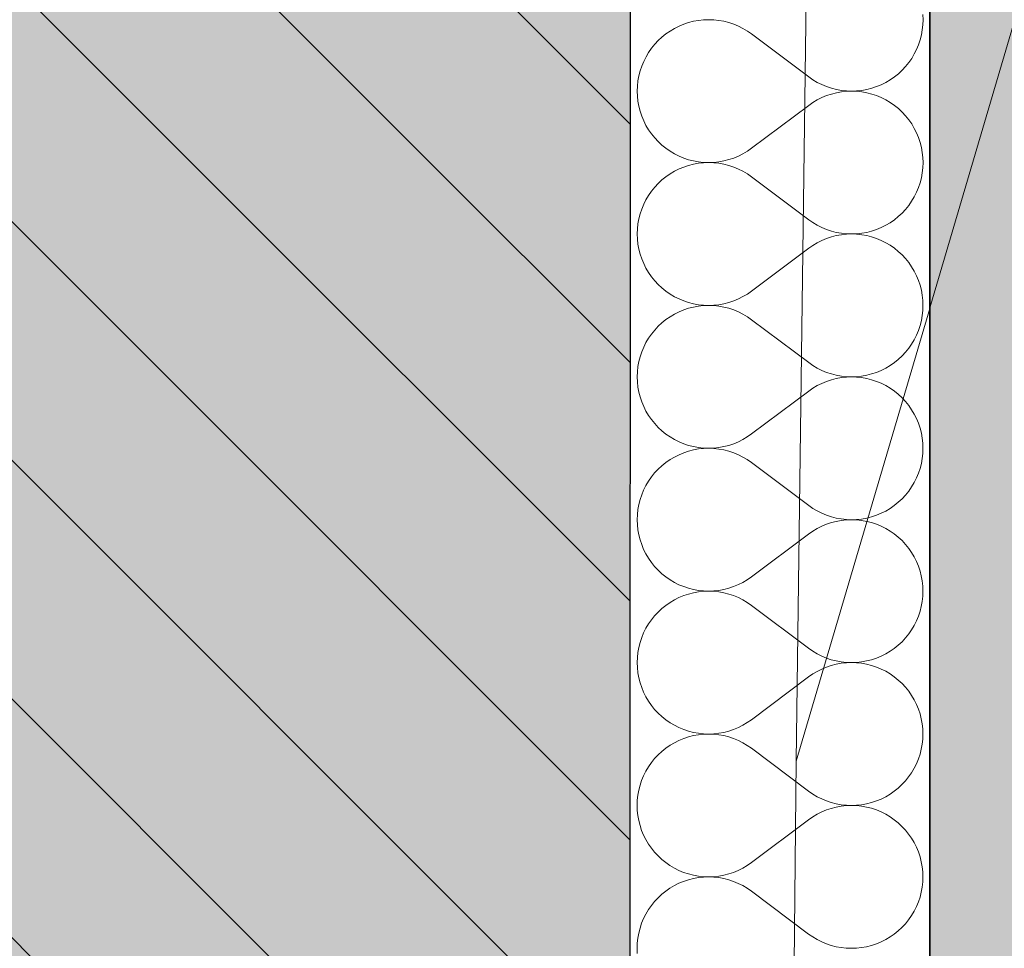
# Model space of a CAD drawing. Header units: millimetres. Extents: x -40276 to 214973, y -147941 to 35228.
# Tile 174 of 256: x -648 to -123, y 1219 to 1714. Entities that reach past the tile are written whole.
import ezdxf

# ---------------------------------------------------------------- set-up
doc = ezdxf.new("R2010")
doc.units = ezdxf.units.MM
doc.header["$MEASUREMENT"] = 0
doc.linetypes.add('Wipeout_Contour', pattern=[1000, 0, -1000])
for name, color, linetype in [('1._POHLED ZÁPADNÍ_2_0_plochy', 7, 'Continuous'), ('1._POHLED ZÁPADNÍ_2_2D prvky - obecné', 7, 'Continuous'), ('1._POHLED ZÁPADNÍ_2_akustické prvky', 7, 'Continuous'), ('1._POHLED ZÁPADNÍ_2_BT_ortho', 7, 'Continuous'), ('1._POHLED ZÁPADNÍ_2_Nové_Výplně – Řezové', 7, 'Continuous'), ('1._POHLED ZÁPADNÍ_2_Situace - terén', 7, 'Continuous'), ('1._POHLED ZÁPADNÍ_2_Výplně – Řezové', 7, 'Continuous')]:
    doc.layers.add(name, color=color, linetype=linetype)

# ---------------------------------------------------------------- blocks, each defined once
blk = doc.blocks.new('*X12', base_point=(-42174.69, -26223.67))
at = {"layer": '1._POHLED ZÁPADNÍ_2_Nové_Výplně – Řezové', "color": 21, "linetype": 'Continuous', "lineweight": 20, "true_color": 0xffaaaa}
for p, q in [((-166.26, 1714.31), (-166.36, 1717.03)), ((-293.85, 1711.93), (-296.36, 1710.89)), ((-291.26, 1712.79), (-293.85, 1711.93)), ((-288.63, 1713.46), (-291.26, 1712.79)), ((-285.95, 1713.94), (-288.63, 1713.46)), ((-283.24, 1714.23), (-285.95, 1713.94)), ((-280.53, 1714.32), (-283.24, 1714.23)), ((-277.81, 1714.23), (-280.53, 1714.32)), ((-275.1, 1713.93), (-277.81, 1714.23)), ((-272.43, 1713.45), (-275.1, 1713.93)), ((-269.79, 1712.77), (-272.43, 1713.45)), ((-267.21, 1711.91), (-269.79, 1712.77)), ((-264.7, 1710.87), (-267.21, 1711.91)), ((-166.65, 1708.89), (-166.36, 1711.59)), ((-166.36, 1711.59), (-166.26, 1714.31)), ((-303.37, 1706.74), (-305.49, 1705.03)), ((-301.13, 1708.29), (-303.37, 1706.74)), ((-298.79, 1709.68), (-301.13, 1708.29)), ((-296.36, 1710.89), (-298.79, 1709.68)), ((-262.27, 1709.65), (-264.7, 1710.87)), ((-259.93, 1708.26), (-262.27, 1709.65)), ((-257.69, 1706.7), (-259.93, 1708.26)), ((-227.22, 1683.84), (-257.69, 1706.7)), ((-167.14, 1706.21), (-166.65, 1708.89)), ((-309.34, 1701.19), (-311.04, 1699.07)), ((-307.48, 1703.18), (-309.34, 1701.19)), ((-305.49, 1705.03), (-307.48, 1703.18)), ((-168.67, 1700.99), (-167.81, 1703.57)), ((-167.81, 1703.57), (-167.14, 1706.21)), ((-312.6, 1696.84), (-313.98, 1694.5)), ((-311.04, 1699.07), (-312.6, 1696.84)), ((-172.32, 1693.71), (-170.93, 1696.05)), ((-170.93, 1696.05), (-169.71, 1698.48)), ((-169.71, 1698.48), (-168.67, 1700.99)), ((-315.2, 1692.07), (-316.25, 1689.55)), ((-313.98, 1694.5), (-315.2, 1692.07)), ((-175.58, 1689.35), (-173.87, 1691.47)), ((-173.87, 1691.47), (-172.32, 1693.71)), ((-317.1, 1686.97), (-317.78, 1684.34)), ((-316.25, 1689.55), (-317.1, 1686.97)), ((-181.55, 1683.81), (-179.43, 1685.51)), ((-179.43, 1685.51), (-177.43, 1687.36)), ((-177.43, 1687.36), (-175.58, 1689.35)), ((-318.26, 1681.66), (-318.55, 1678.95)), ((-317.78, 1684.34), (-318.26, 1681.66)), ((-227.22, 1683.84), (-224.99, 1682.29)), ((-224.99, 1682.29), (-222.65, 1680.9)), ((-222.65, 1680.9), (-220.22, 1679.68)), ((-188.56, 1679.65), (-186.12, 1680.87)), ((-186.12, 1680.87), (-183.78, 1682.26)), ((-183.78, 1682.26), (-181.55, 1683.81)), ((-318.55, 1678.95), (-318.65, 1676.23)), ((-318.65, 1676.23), (-318.55, 1673.52)), ((-220.22, 1679.68), (-217.71, 1678.63)), ((-217.71, 1678.63), (-215.13, 1677.77)), ((-215.13, 1677.77), (-212.49, 1677.1)), ((-212.49, 1675.34), (-215.13, 1674.67)), ((-212.49, 1677.1), (-209.81, 1676.61)), ((-209.81, 1675.83), (-212.49, 1675.34)), ((-209.81, 1676.61), (-207.11, 1676.32)), ((-207.11, 1676.12), (-209.81, 1675.83)), ((-207.11, 1676.32), (-204.39, 1676.22)), ((-204.39, 1676.22), (-207.11, 1676.12)), ((-204.39, 1676.22), (-201.67, 1676.31)), ((-201.67, 1676.12), (-204.39, 1676.22)), ((-201.67, 1676.31), (-198.97, 1676.6)), ((-198.97, 1675.83), (-201.67, 1676.12)), ((-198.97, 1676.6), (-196.29, 1677.08)), ((-196.29, 1675.35), (-198.97, 1675.83)), ((-196.29, 1677.08), (-193.65, 1677.76)), ((-193.65, 1674.68), (-196.29, 1675.35)), ((-193.65, 1677.76), (-191.07, 1678.61)), ((-191.07, 1678.61), (-188.56, 1679.65)), ((-318.55, 1673.52), (-318.26, 1670.81)), ((-318.26, 1670.81), (-317.78, 1668.13)), ((-224.99, 1670.16), (-227.22, 1668.6)), ((-222.65, 1671.55), (-224.99, 1670.16)), ((-220.22, 1672.77), (-222.65, 1671.55)), ((-217.71, 1673.81), (-220.22, 1672.77)), ((-215.13, 1674.67), (-217.71, 1673.81)), ((-191.07, 1673.82), (-193.65, 1674.68)), ((-188.56, 1672.78), (-191.07, 1673.82)), ((-186.12, 1671.56), (-188.56, 1672.78)), ((-183.78, 1670.18), (-186.12, 1671.56)), ((-181.55, 1668.63), (-183.78, 1670.18)), ((-317.78, 1668.13), (-317.11, 1665.5)), ((-317.11, 1665.5), (-316.25, 1662.92)), ((-227.22, 1668.6), (-257.7, 1645.75)), ((-179.43, 1666.92), (-181.55, 1668.63)), ((-177.44, 1665.07), (-179.43, 1666.92)), ((-175.58, 1663.08), (-177.44, 1665.07)), ((-316.25, 1662.92), (-315.21, 1660.4)), ((-315.21, 1660.4), (-313.99, 1657.97)), ((-173.88, 1660.96), (-175.58, 1663.08)), ((-172.32, 1658.72), (-173.88, 1660.96)), ((-313.99, 1657.97), (-312.6, 1655.63)), ((-312.6, 1655.63), (-311.05, 1653.4)), ((-170.94, 1656.38), (-172.32, 1658.72)), ((-169.72, 1653.95), (-170.94, 1656.38)), ((-168.68, 1651.44), (-169.72, 1653.95)), ((-311.05, 1653.4), (-309.34, 1651.28)), ((-309.34, 1651.28), (-307.49, 1649.29)), ((-307.49, 1649.29), (-305.5, 1647.43)), ((-167.82, 1648.86), (-168.68, 1651.44)), ((-167.15, 1646.22), (-167.82, 1648.86)), ((-305.5, 1647.43), (-303.38, 1645.73)), ((-303.38, 1645.73), (-301.14, 1644.18)), ((-301.14, 1644.18), (-298.8, 1642.79)), ((-262.27, 1642.81), (-259.94, 1644.2)), ((-259.94, 1644.2), (-257.7, 1645.75)), ((-166.66, 1643.54), (-167.15, 1646.22)), ((-166.37, 1640.84), (-166.66, 1643.54)), ((-298.8, 1642.79), (-296.37, 1641.57)), ((-296.37, 1641.57), (-293.86, 1640.53)), ((-293.86, 1640.53), (-291.27, 1639.67)), ((-291.27, 1639.67), (-288.64, 1639)), ((-288.64, 1639), (-285.96, 1638.52)), ((-285.96, 1638.52), (-283.26, 1638.23)), ((-283.26, 1638.23), (-280.54, 1638.13)), ((-280.54, 1638.13), (-283.26, 1638.04)), ((-280.54, 1638.13), (-277.82, 1638.23)), ((-277.82, 1638.04), (-280.54, 1638.13)), ((-277.82, 1638.23), (-275.11, 1638.53)), ((-275.11, 1638.53), (-272.44, 1639.01)), ((-272.44, 1639.01), (-269.8, 1639.68)), ((-269.8, 1639.68), (-267.22, 1640.54)), ((-267.22, 1640.54), (-264.71, 1641.59)), ((-264.71, 1641.59), (-262.27, 1642.81)), ((-166.28, 1638.12), (-166.37, 1640.84)), ((-166.37, 1635.4), (-166.28, 1638.12)), ((-298.8, 1633.49), (-301.14, 1632.1)), ((-296.37, 1634.7), (-298.8, 1633.49)), ((-293.86, 1635.74), (-296.37, 1634.7)), ((-291.27, 1636.6), (-293.86, 1635.74)), ((-288.64, 1637.27), (-291.27, 1636.6)), ((-285.96, 1637.75), (-288.64, 1637.27)), ((-283.26, 1638.04), (-285.96, 1637.75)), ((-275.11, 1637.74), (-277.82, 1638.04)), ((-272.44, 1637.26), (-275.11, 1637.74)), ((-269.8, 1636.58), (-272.44, 1637.26)), ((-267.22, 1635.72), (-269.8, 1636.58)), ((-264.71, 1634.68), (-267.22, 1635.72)), ((-262.28, 1633.46), (-264.71, 1634.68)), ((-259.94, 1632.07), (-262.28, 1633.46)), ((-166.66, 1632.69), (-166.37, 1635.4)), ((-305.5, 1628.84), (-307.49, 1626.99)), ((-303.38, 1630.55), (-305.5, 1628.84)), ((-301.14, 1632.1), (-303.38, 1630.55)), ((-257.7, 1630.51), (-259.94, 1632.07)), ((-227.23, 1607.65), (-257.7, 1630.51)), ((-167.82, 1627.38), (-167.15, 1630.02)), ((-167.15, 1630.02), (-166.66, 1632.69)), ((-311.05, 1622.88), (-312.61, 1620.65)), ((-309.35, 1625), (-311.05, 1622.88)), ((-307.49, 1626.99), (-309.35, 1625)), ((-169.72, 1622.29), (-168.68, 1624.8)), ((-168.68, 1624.8), (-167.82, 1627.38)), ((-314, 1618.31), (-315.21, 1615.88)), ((-312.61, 1620.65), (-314, 1618.31)), ((-173.88, 1615.28), (-172.33, 1617.52)), ((-172.33, 1617.52), (-170.94, 1619.86)), ((-170.94, 1619.86), (-169.72, 1622.29)), ((-316.26, 1613.36), (-317.12, 1610.78)), ((-315.21, 1615.88), (-316.26, 1613.36)), ((-177.45, 1611.17), (-175.59, 1613.16)), ((-175.59, 1613.16), (-173.88, 1615.28)), ((-317.79, 1608.15), (-318.27, 1605.47)), ((-317.12, 1610.78), (-317.79, 1608.15)), ((-227.23, 1607.65), (-225, 1606.1)), ((-183.79, 1606.06), (-181.56, 1607.62)), ((-181.56, 1607.62), (-179.44, 1609.32)), ((-179.44, 1609.32), (-177.45, 1611.17)), ((-318.56, 1602.76), (-318.66, 1600.04)), ((-318.27, 1605.47), (-318.56, 1602.76)), ((-225, 1606.1), (-222.66, 1604.71)), ((-222.66, 1604.71), (-220.23, 1603.49)), ((-220.23, 1603.49), (-217.72, 1602.44)), ((-217.72, 1602.44), (-215.14, 1601.58)), ((-215.14, 1601.58), (-212.5, 1600.91)), ((-196.3, 1600.89), (-193.66, 1601.56)), ((-193.66, 1601.56), (-191.08, 1602.42)), ((-191.08, 1602.42), (-188.57, 1603.46)), ((-188.57, 1603.46), (-186.13, 1604.68)), ((-186.13, 1604.68), (-183.79, 1606.06)), ((-318.66, 1600.04), (-318.56, 1597.33)), ((-318.56, 1597.33), (-318.27, 1594.62)), ((-220.23, 1596.58), (-222.66, 1595.36)), ((-217.72, 1597.62), (-220.23, 1596.58)), ((-215.14, 1598.48), (-217.72, 1597.62)), ((-212.5, 1599.15), (-215.14, 1598.48)), ((-212.5, 1600.91), (-209.82, 1600.42)), ((-209.82, 1599.64), (-212.5, 1599.15)), ((-209.82, 1600.42), (-207.12, 1600.13)), ((-207.12, 1599.93), (-209.82, 1599.64)), ((-207.12, 1600.13), (-204.4, 1600.03)), ((-204.4, 1600.03), (-207.12, 1599.93)), ((-204.4, 1600.03), (-201.68, 1600.12)), ((-201.68, 1599.93), (-204.4, 1600.03)), ((-201.68, 1600.12), (-198.98, 1600.41)), ((-198.98, 1599.64), (-201.68, 1599.93)), ((-198.98, 1600.41), (-196.3, 1600.89)), ((-196.3, 1599.16), (-198.98, 1599.64)), ((-193.66, 1598.49), (-196.3, 1599.16)), ((-191.08, 1597.63), (-193.66, 1598.49)), ((-188.57, 1596.59), (-191.08, 1597.63)), ((-186.13, 1595.37), (-188.57, 1596.59)), ((-318.27, 1594.62), (-317.79, 1591.94)), ((-317.79, 1591.94), (-317.12, 1589.31)), ((-227.23, 1592.41), (-257.71, 1569.56)), ((-225, 1593.97), (-227.23, 1592.41)), ((-222.66, 1595.36), (-225, 1593.97)), ((-183.79, 1593.99), (-186.13, 1595.37)), ((-181.56, 1592.44), (-183.79, 1593.99)), ((-179.44, 1590.73), (-181.56, 1592.44)), ((-317.12, 1589.31), (-316.26, 1586.73)), ((-316.26, 1586.73), (-315.22, 1584.21)), ((-177.45, 1588.88), (-179.44, 1590.73)), ((-175.59, 1586.88), (-177.45, 1588.88)), ((-173.89, 1584.77), (-175.59, 1586.88)), ((-315.22, 1584.21), (-314, 1581.78)), ((-314, 1581.78), (-312.61, 1579.44)), ((-172.34, 1582.53), (-173.89, 1584.77)), ((-170.95, 1580.19), (-172.34, 1582.53)), ((-312.61, 1579.44), (-311.06, 1577.21)), ((-311.06, 1577.21), (-309.35, 1575.09)), ((-309.35, 1575.09), (-307.5, 1573.1)), ((-169.73, 1577.76), (-170.95, 1580.19)), ((-168.69, 1575.25), (-169.73, 1577.76)), ((-167.83, 1572.67), (-168.69, 1575.25)), ((-307.5, 1573.1), (-305.51, 1571.24)), ((-305.51, 1571.24), (-303.39, 1569.54)), ((-167.16, 1570.03), (-167.83, 1572.67)), ((-166.67, 1567.35), (-167.16, 1570.03)), ((-303.39, 1569.54), (-301.15, 1567.99)), ((-301.15, 1567.99), (-298.81, 1566.6)), ((-298.81, 1566.6), (-296.38, 1565.38)), ((-296.38, 1565.38), (-293.87, 1564.34)), ((-267.23, 1564.35), (-264.72, 1565.4)), ((-264.72, 1565.4), (-262.29, 1566.62)), ((-262.29, 1566.62), (-259.95, 1568.01)), ((-259.95, 1568.01), (-257.71, 1569.56)), ((-166.38, 1564.65), (-166.67, 1567.35)), ((-166.29, 1561.93), (-166.38, 1564.65)), ((-293.87, 1559.55), (-296.38, 1558.51)), ((-293.87, 1564.34), (-291.28, 1563.48)), ((-291.29, 1560.41), (-293.87, 1559.55)), ((-288.65, 1561.08), (-291.29, 1560.41)), ((-291.28, 1563.48), (-288.65, 1562.81)), ((-288.65, 1562.81), (-285.97, 1562.33)), ((-285.97, 1561.56), (-288.65, 1561.08)), ((-285.97, 1562.33), (-283.27, 1562.04)), ((-283.27, 1561.85), (-285.97, 1561.56)), ((-283.27, 1562.04), (-280.55, 1561.94)), ((-280.55, 1561.94), (-283.27, 1561.85)), ((-280.55, 1561.94), (-277.83, 1562.04)), ((-277.83, 1561.84), (-280.55, 1561.94)), ((-277.83, 1562.04), (-275.12, 1562.33)), ((-275.12, 1561.55), (-277.83, 1561.84)), ((-275.12, 1562.33), (-272.45, 1562.82)), ((-272.45, 1561.07), (-275.12, 1561.55)), ((-272.45, 1562.82), (-269.81, 1563.49)), ((-269.81, 1560.39), (-272.45, 1561.07)), ((-269.81, 1563.49), (-267.23, 1564.35)), ((-267.23, 1559.53), (-269.81, 1560.39)), ((-264.72, 1558.49), (-267.23, 1559.53)), ((-166.38, 1559.21), (-166.29, 1561.93)), ((-303.39, 1554.36), (-305.51, 1552.65)), ((-301.16, 1555.91), (-303.39, 1554.36)), ((-298.81, 1557.29), (-301.16, 1555.91)), ((-296.38, 1558.51), (-298.81, 1557.29)), ((-262.29, 1557.27), (-264.72, 1558.49)), ((-259.95, 1555.88), (-262.29, 1557.27)), ((-257.72, 1554.32), (-259.95, 1555.88)), ((-227.24, 1531.46), (-257.72, 1554.32)), ((-167.16, 1553.83), (-166.67, 1556.5)), ((-166.67, 1556.5), (-166.38, 1559.21)), ((-309.36, 1548.81), (-311.06, 1546.69)), ((-307.5, 1550.8), (-309.36, 1548.81)), ((-305.51, 1552.65), (-307.5, 1550.8)), ((-168.69, 1548.61), (-167.83, 1551.19)), ((-167.83, 1551.19), (-167.16, 1553.83)), ((-312.62, 1544.46), (-314.01, 1542.12)), ((-311.06, 1546.69), (-312.62, 1544.46)), ((-172.34, 1541.33), (-170.95, 1543.66)), ((-170.95, 1543.66), (-169.73, 1546.1)), ((-169.73, 1546.1), (-168.69, 1548.61)), ((-315.22, 1539.68), (-316.27, 1537.17)), ((-314.01, 1542.12), (-315.22, 1539.68)), ((-175.6, 1536.97), (-173.89, 1539.09)), ((-173.89, 1539.09), (-172.34, 1541.33)), ((-317.13, 1534.59), (-317.8, 1531.95)), ((-316.27, 1537.17), (-317.13, 1534.59)), ((-181.57, 1531.42), (-179.45, 1533.13)), ((-179.45, 1533.13), (-177.46, 1534.98)), ((-177.46, 1534.98), (-175.6, 1536.97)), ((-318.28, 1529.28), (-318.57, 1526.57)), ((-317.8, 1531.95), (-318.28, 1529.28)), ((-227.24, 1531.46), (-225.01, 1529.91)), ((-225.01, 1529.91), (-222.67, 1528.52)), ((-222.67, 1528.52), (-220.24, 1527.3)), ((-188.58, 1527.27), (-186.14, 1528.49)), ((-186.14, 1528.49), (-183.8, 1529.87)), ((-183.8, 1529.87), (-181.57, 1531.42)), ((-318.57, 1526.57), (-318.67, 1523.85)), ((-318.67, 1523.85), (-318.58, 1521.14)), ((-220.24, 1527.3), (-217.73, 1526.25)), ((-217.73, 1526.25), (-215.15, 1525.39)), ((-215.15, 1525.39), (-212.51, 1524.72)), ((-212.51, 1522.96), (-215.15, 1522.29)), ((-212.51, 1524.72), (-209.83, 1524.23)), ((-209.83, 1523.45), (-212.51, 1522.96)), ((-209.83, 1524.23), (-207.13, 1523.94)), ((-207.13, 1523.74), (-209.83, 1523.45)), ((-207.13, 1523.94), (-204.41, 1523.84)), ((-204.41, 1523.84), (-207.13, 1523.74)), ((-204.41, 1523.84), (-201.69, 1523.93)), ((-201.69, 1523.74), (-204.41, 1523.84)), ((-201.69, 1523.93), (-198.99, 1524.22)), ((-198.99, 1523.45), (-201.69, 1523.74)), ((-198.99, 1524.22), (-196.31, 1524.7)), ((-196.31, 1522.97), (-198.99, 1523.45)), ((-196.31, 1524.7), (-193.67, 1525.37)), ((-193.67, 1522.3), (-196.31, 1522.97)), ((-193.67, 1525.37), (-191.09, 1526.23)), ((-191.09, 1526.23), (-188.58, 1527.27)), ((-318.58, 1521.14), (-318.28, 1518.43)), ((-318.28, 1518.43), (-317.8, 1515.75)), ((-225.01, 1517.78), (-227.24, 1516.22)), ((-222.67, 1519.17), (-225.01, 1517.78)), ((-220.24, 1520.38), (-222.67, 1519.17)), ((-217.73, 1521.43), (-220.24, 1520.38)), ((-215.15, 1522.29), (-217.73, 1521.43)), ((-191.09, 1521.44), (-193.67, 1522.3)), ((-188.58, 1520.4), (-191.09, 1521.44)), ((-186.14, 1519.18), (-188.58, 1520.4)), ((-183.8, 1517.8), (-186.14, 1519.18)), ((-181.57, 1516.25), (-183.8, 1517.8)), ((-317.8, 1515.75), (-317.13, 1513.12)), ((-317.13, 1513.12), (-316.27, 1510.54)), ((-227.24, 1516.22), (-257.72, 1493.37)), ((-179.45, 1514.54), (-181.57, 1516.25)), ((-177.46, 1512.69), (-179.45, 1514.54)), ((-175.61, 1510.69), (-177.46, 1512.69)), ((-316.27, 1510.54), (-315.23, 1508.02)), ((-315.23, 1508.02), (-314.01, 1505.59)), ((-173.9, 1508.58), (-175.61, 1510.69)), ((-172.35, 1506.34), (-173.9, 1508.58)), ((-314.01, 1505.59), (-312.62, 1503.25)), ((-312.62, 1503.25), (-311.07, 1501.02)), ((-170.96, 1504), (-172.35, 1506.34)), ((-169.74, 1501.57), (-170.96, 1504)), ((-168.7, 1499.06), (-169.74, 1501.57)), ((-311.07, 1501.02), (-309.36, 1498.9)), ((-309.36, 1498.9), (-307.51, 1496.91)), ((-307.51, 1496.91), (-305.52, 1495.05)), ((-167.84, 1496.47), (-168.7, 1499.06)), ((-167.17, 1493.84), (-167.84, 1496.47)), ((-305.52, 1495.05), (-303.4, 1493.35)), ((-303.4, 1493.35), (-301.16, 1491.8)), ((-301.16, 1491.8), (-298.82, 1490.41)), ((-262.3, 1490.43), (-259.96, 1491.82)), ((-259.96, 1491.82), (-257.72, 1493.37)), ((-166.68, 1491.16), (-167.17, 1493.84)), ((-166.39, 1488.46), (-166.68, 1491.16)), ((-298.82, 1490.41), (-296.39, 1489.19)), ((-296.39, 1489.19), (-293.88, 1488.15)), ((-293.88, 1488.15), (-291.3, 1487.29)), ((-291.3, 1487.29), (-288.66, 1486.62)), ((-288.66, 1486.62), (-285.98, 1486.14)), ((-285.98, 1486.14), (-283.28, 1485.85)), ((-283.28, 1485.85), (-280.56, 1485.75)), ((-280.56, 1485.75), (-277.84, 1485.85)), ((-277.84, 1485.85), (-275.13, 1486.14)), ((-275.13, 1486.14), (-272.46, 1486.63)), ((-272.46, 1486.63), (-269.82, 1487.3)), ((-269.82, 1487.3), (-267.24, 1488.16)), ((-267.24, 1488.16), (-264.73, 1489.21)), ((-264.73, 1489.21), (-262.3, 1490.43)), ((-166.3, 1485.74), (-166.39, 1488.46)), ((-298.83, 1481.1), (-301.17, 1479.72)), ((-296.39, 1482.32), (-298.83, 1481.1)), ((-293.88, 1483.36), (-296.39, 1482.32)), ((-291.3, 1484.22), (-293.88, 1483.36)), ((-288.66, 1484.89), (-291.3, 1484.22)), ((-285.98, 1485.37), (-288.66, 1484.89)), ((-283.28, 1485.66), (-285.98, 1485.37)), ((-280.56, 1485.75), (-283.28, 1485.66)), ((-277.84, 1485.65), (-280.56, 1485.75)), ((-275.13, 1485.36), (-277.84, 1485.65)), ((-272.46, 1484.88), (-275.13, 1485.36)), ((-269.82, 1484.2), (-272.46, 1484.88)), ((-267.24, 1483.34), (-269.82, 1484.2)), ((-264.73, 1482.3), (-267.24, 1483.34)), ((-262.3, 1481.08), (-264.73, 1482.3)), ((-259.96, 1479.69), (-262.3, 1481.08)), ((-166.69, 1480.31), (-166.39, 1483.02)), ((-166.39, 1483.02), (-166.3, 1485.74)), ((-305.52, 1476.46), (-307.51, 1474.61)), ((-303.4, 1478.17), (-305.52, 1476.46)), ((-301.17, 1479.72), (-303.4, 1478.17)), ((-257.73, 1478.13), (-259.96, 1479.69)), ((-227.25, 1455.27), (-257.73, 1478.13)), ((-167.84, 1475), (-167.17, 1477.64)), ((-167.17, 1477.64), (-166.69, 1480.31)), ((-311.08, 1470.5), (-312.63, 1468.27)), ((-309.37, 1472.62), (-311.08, 1470.5)), ((-307.51, 1474.61), (-309.37, 1472.62)), ((-169.74, 1469.91), (-168.7, 1472.42)), ((-168.7, 1472.42), (-167.84, 1475)), ((-314.02, 1465.93), (-315.24, 1463.49)), ((-312.63, 1468.27), (-314.02, 1465.93)), ((-173.9, 1462.9), (-172.35, 1465.14)), ((-172.35, 1465.14), (-170.96, 1467.47)), ((-170.96, 1467.47), (-169.74, 1469.91)), ((-316.28, 1460.98), (-317.14, 1458.4)), ((-315.24, 1463.49), (-316.28, 1460.98)), ((-177.47, 1458.79), (-175.61, 1460.78)), ((-175.61, 1460.78), (-173.9, 1462.9)), ((-317.81, 1455.76), (-318.29, 1453.09)), ((-317.14, 1458.4), (-317.81, 1455.76)), ((-227.25, 1455.27), (-225.02, 1453.72)), ((-183.81, 1453.68), (-181.58, 1455.23)), ((-181.58, 1455.23), (-179.46, 1456.94)), ((-179.46, 1456.94), (-177.47, 1458.79)), ((-318.59, 1450.38), (-318.68, 1447.66)), ((-318.29, 1453.09), (-318.59, 1450.38)), ((-225.02, 1453.72), (-222.68, 1452.33)), ((-222.68, 1452.33), (-220.25, 1451.11)), ((-220.25, 1451.11), (-217.74, 1450.06)), ((-217.74, 1450.06), (-215.16, 1449.2)), ((-215.16, 1449.2), (-212.52, 1448.53)), ((-196.32, 1448.51), (-193.68, 1449.18)), ((-193.68, 1449.18), (-191.1, 1450.04)), ((-191.1, 1450.04), (-188.59, 1451.08)), ((-188.59, 1451.08), (-186.15, 1452.3)), ((-186.15, 1452.3), (-183.81, 1453.68)), ((-318.68, 1447.66), (-318.59, 1444.94)), ((-318.59, 1444.94), (-318.3, 1442.24)), ((-220.25, 1444.19), (-222.68, 1442.97)), ((-217.74, 1445.24), (-220.25, 1444.19)), ((-215.16, 1446.1), (-217.74, 1445.24)), ((-212.52, 1446.77), (-215.16, 1446.1)), ((-212.52, 1448.53), (-209.84, 1448.04)), ((-209.84, 1447.26), (-212.52, 1446.77)), ((-209.84, 1448.04), (-207.14, 1447.75)), ((-207.14, 1447.55), (-209.84, 1447.26)), ((-207.14, 1447.75), (-204.42, 1447.65)), ((-204.42, 1447.65), (-207.14, 1447.55)), ((-204.42, 1447.65), (-201.7, 1447.74)), ((-201.7, 1447.55), (-204.42, 1447.65)), ((-201.7, 1447.74), (-199, 1448.03)), ((-199, 1447.26), (-201.7, 1447.55)), ((-199, 1448.03), (-196.32, 1448.51)), ((-196.32, 1446.78), (-199, 1447.26)), ((-193.68, 1446.11), (-196.32, 1446.78)), ((-191.1, 1445.25), (-193.68, 1446.11)), ((-188.59, 1444.21), (-191.1, 1445.25)), ((-186.16, 1442.99), (-188.59, 1444.21)), ((-318.3, 1442.24), (-317.81, 1439.56)), ((-317.81, 1439.56), (-317.14, 1436.93)), ((-227.26, 1440.03), (-257.73, 1417.18)), ((-225.02, 1441.58), (-227.26, 1440.03)), ((-222.68, 1442.97), (-225.02, 1441.58)), ((-183.82, 1441.61), (-186.16, 1442.99)), ((-181.58, 1440.05), (-183.82, 1441.61)), ((-179.46, 1438.35), (-181.58, 1440.05)), ((-317.14, 1436.93), (-316.28, 1434.35)), ((-316.28, 1434.35), (-315.24, 1431.83)), ((-177.47, 1436.49), (-179.46, 1438.35)), ((-175.62, 1434.5), (-177.47, 1436.49)), ((-173.91, 1432.39), (-175.62, 1434.5)), ((-315.24, 1431.83), (-314.02, 1429.4)), ((-314.02, 1429.4), (-312.63, 1427.06)), ((-172.36, 1430.15), (-173.91, 1432.39)), ((-170.97, 1427.81), (-172.36, 1430.15)), ((-312.63, 1427.06), (-311.08, 1424.82)), ((-311.08, 1424.82), (-309.37, 1422.71)), ((-169.75, 1425.38), (-170.97, 1427.81)), ((-168.71, 1422.87), (-169.75, 1425.38)), ((-167.85, 1420.28), (-168.71, 1422.87)), ((-309.37, 1422.71), (-307.52, 1420.72)), ((-307.52, 1420.72), (-305.53, 1418.86)), ((-305.53, 1418.86), (-303.41, 1417.16)), ((-167.18, 1417.65), (-167.85, 1420.28)), ((-166.69, 1414.97), (-167.18, 1417.65)), ((-303.41, 1417.16), (-301.17, 1415.6)), ((-301.17, 1415.6), (-298.83, 1414.22)), ((-298.83, 1414.22), (-296.4, 1413)), ((-296.4, 1413), (-293.89, 1411.96)), ((-267.25, 1411.97), (-264.74, 1413.02)), ((-264.74, 1413.02), (-262.31, 1414.24)), ((-262.31, 1414.24), (-259.97, 1415.63)), ((-259.97, 1415.63), (-257.73, 1417.18)), ((-166.4, 1412.27), (-166.69, 1414.97)), ((-293.89, 1407.17), (-296.4, 1406.13)), ((-293.89, 1411.96), (-291.31, 1411.1)), ((-291.31, 1408.03), (-293.89, 1407.17)), ((-291.31, 1411.1), (-288.67, 1410.43)), ((-288.67, 1408.7), (-291.31, 1408.03)), ((-288.67, 1410.43), (-285.99, 1409.95)), ((-285.99, 1409.18), (-288.67, 1408.7)), ((-285.99, 1409.95), (-283.29, 1409.66)), ((-283.29, 1409.47), (-285.99, 1409.18)), ((-283.29, 1409.66), (-280.57, 1409.56)), ((-280.57, 1409.56), (-283.29, 1409.47)), ((-280.57, 1409.56), (-277.85, 1409.66)), ((-277.85, 1409.46), (-280.57, 1409.56)), ((-277.85, 1409.66), (-275.14, 1409.95)), ((-275.15, 1409.17), (-277.85, 1409.46)), ((-272.47, 1408.69), (-275.15, 1409.17)), ((-275.14, 1409.95), (-272.47, 1410.44)), ((-272.47, 1410.44), (-269.83, 1411.11)), ((-269.83, 1408.01), (-272.47, 1408.69)), ((-269.83, 1411.11), (-267.25, 1411.97)), ((-267.25, 1407.15), (-269.83, 1408.01)), ((-264.74, 1406.11), (-267.25, 1407.15)), ((-166.31, 1409.55), (-166.4, 1412.27)), ((-166.4, 1406.83), (-166.31, 1409.55)), ((-303.41, 1401.98), (-305.53, 1400.27)), ((-301.18, 1403.53), (-303.41, 1401.98)), ((-298.84, 1404.91), (-301.18, 1403.53)), ((-296.4, 1406.13), (-298.84, 1404.91)), ((-262.31, 1404.89), (-264.74, 1406.11)), ((-259.97, 1403.49), (-262.31, 1404.89)), ((-257.74, 1401.94), (-259.97, 1403.49)), ((-227.26, 1379.08), (-257.74, 1401.94)), ((-167.18, 1401.45), (-166.7, 1404.12)), ((-166.7, 1404.12), (-166.4, 1406.83)), ((-307.52, 1398.42), (-309.38, 1396.43)), ((-305.53, 1400.27), (-307.52, 1398.42)), ((-168.71, 1396.23), (-167.85, 1398.81)), ((-167.85, 1398.81), (-167.18, 1401.45)), ((-312.64, 1392.08), (-314.03, 1389.74)), ((-311.09, 1394.31), (-312.64, 1392.08)), ((-309.38, 1396.43), (-311.09, 1394.31)), ((-170.97, 1391.28), (-169.75, 1393.72)), ((-169.75, 1393.72), (-168.71, 1396.23)), ((-315.25, 1387.3), (-316.29, 1384.79)), ((-314.03, 1389.74), (-315.25, 1387.3)), ((-175.62, 1384.59), (-173.91, 1386.71)), ((-173.91, 1386.71), (-172.36, 1388.94)), ((-172.36, 1388.94), (-170.97, 1391.28)), ((-317.15, 1382.21), (-317.82, 1379.57)), ((-316.29, 1384.79), (-317.15, 1382.21)), ((-179.47, 1380.75), (-177.48, 1382.6)), ((-177.48, 1382.6), (-175.62, 1384.59)), ((-318.3, 1376.9), (-318.6, 1374.19)), ((-317.82, 1379.57), (-318.3, 1376.9)), ((-227.26, 1379.08), (-225.03, 1377.53)), ((-225.03, 1377.53), (-222.69, 1376.13)), ((-222.69, 1376.13), (-220.26, 1374.91)), ((-188.6, 1374.89), (-186.16, 1376.11)), ((-186.16, 1376.11), (-183.82, 1377.49)), ((-183.82, 1377.49), (-181.59, 1379.04)), ((-181.59, 1379.04), (-179.47, 1380.75)), ((-318.6, 1374.19), (-318.69, 1371.47)), ((-318.69, 1371.47), (-318.6, 1368.75)), ((-220.26, 1374.91), (-217.75, 1373.87)), ((-217.75, 1373.87), (-215.17, 1373.01)), ((-215.17, 1373.01), (-212.53, 1372.33)), ((-212.53, 1370.58), (-215.17, 1369.91)), ((-212.53, 1372.33), (-209.86, 1371.85)), ((-209.86, 1371.07), (-212.53, 1370.58)), ((-209.86, 1371.85), (-207.15, 1371.56)), ((-207.15, 1371.36), (-209.86, 1371.07)), ((-207.15, 1371.56), (-204.43, 1371.46)), ((-204.43, 1371.46), (-207.15, 1371.36)), ((-204.43, 1371.46), (-201.71, 1371.55)), ((-201.71, 1371.36), (-204.43, 1371.46)), ((-201.71, 1371.55), (-199.01, 1371.84)), ((-199.01, 1371.07), (-201.71, 1371.36)), ((-199.01, 1371.84), (-196.33, 1372.32)), ((-196.33, 1370.59), (-199.01, 1371.07)), ((-196.33, 1372.32), (-193.69, 1372.99)), ((-193.69, 1369.92), (-196.33, 1370.59)), ((-193.69, 1372.99), (-191.11, 1373.85)), ((-191.11, 1373.85), (-188.6, 1374.89)), ((-318.6, 1368.75), (-318.31, 1366.05)), ((-318.31, 1366.05), (-317.82, 1363.37)), ((-225.03, 1365.39), (-227.27, 1363.84)), ((-222.69, 1366.78), (-225.03, 1365.39)), ((-220.26, 1368), (-222.69, 1366.78)), ((-217.75, 1369.05), (-220.26, 1368)), ((-215.17, 1369.91), (-217.75, 1369.05)), ((-191.11, 1369.06), (-193.69, 1369.92)), ((-188.6, 1368.02), (-191.11, 1369.06)), ((-186.17, 1366.8), (-188.6, 1368.02)), ((-183.83, 1365.42), (-186.17, 1366.8)), ((-181.59, 1363.86), (-183.83, 1365.42)), ((-317.82, 1363.37), (-317.15, 1360.74)), ((-317.15, 1360.74), (-316.29, 1358.15)), ((-227.27, 1363.84), (-257.75, 1340.99)), ((-179.47, 1362.16), (-181.59, 1363.86)), ((-177.48, 1360.3), (-179.47, 1362.16)), ((-175.63, 1358.31), (-177.48, 1360.3)), ((-316.29, 1358.15), (-315.25, 1355.64)), ((-315.25, 1355.64), (-314.03, 1353.21)), ((-173.92, 1356.2), (-175.63, 1358.31)), ((-172.37, 1353.96), (-173.92, 1356.2)), ((-314.03, 1353.21), (-312.64, 1350.87)), ((-312.64, 1350.87), (-311.09, 1348.63)), ((-170.98, 1351.62), (-172.37, 1353.96)), ((-169.76, 1349.19), (-170.98, 1351.62)), ((-311.09, 1348.63), (-309.38, 1346.52)), ((-309.38, 1346.52), (-307.53, 1344.53)), ((-307.53, 1344.53), (-305.54, 1342.67)), ((-168.72, 1346.68), (-169.76, 1349.19)), ((-167.86, 1344.09), (-168.72, 1346.68)), ((-167.19, 1341.46), (-167.86, 1344.09)), ((-305.54, 1342.67), (-303.42, 1340.97)), ((-303.42, 1340.97), (-301.19, 1339.41)), ((-301.19, 1339.41), (-298.85, 1338.03)), ((-262.32, 1338.05), (-259.98, 1339.44)), ((-259.98, 1339.44), (-257.75, 1340.99)), ((-166.71, 1338.78), (-167.19, 1341.46)), ((-298.85, 1338.03), (-296.41, 1336.81)), ((-296.41, 1336.81), (-293.9, 1335.77)), ((-293.9, 1335.77), (-291.32, 1334.91)), ((-291.32, 1334.91), (-288.68, 1334.24)), ((-288.68, 1334.24), (-286, 1333.76)), ((-286, 1333.76), (-283.3, 1333.47)), ((-277.86, 1333.47), (-275.16, 1333.76)), ((-275.16, 1333.76), (-272.48, 1334.25)), ((-272.48, 1334.25), (-269.84, 1334.92)), ((-269.84, 1334.92), (-267.26, 1335.78)), ((-267.26, 1335.78), (-264.75, 1336.83)), ((-264.75, 1336.83), (-262.32, 1338.05)), ((-166.41, 1336.08), (-166.71, 1338.78)), ((-166.32, 1333.36), (-166.41, 1336.08)), ((-298.85, 1328.72), (-301.19, 1327.34)), ((-296.41, 1329.94), (-298.85, 1328.72)), ((-293.9, 1330.98), (-296.41, 1329.94)), ((-291.32, 1331.84), (-293.9, 1330.98)), ((-288.68, 1332.51), (-291.32, 1331.84)), ((-286, 1332.99), (-288.68, 1332.51)), ((-283.3, 1333.28), (-286, 1332.99)), ((-283.3, 1333.47), (-280.58, 1333.37)), ((-280.58, 1333.37), (-283.3, 1333.28)), ((-280.58, 1333.37), (-277.86, 1333.47)), ((-277.86, 1333.27), (-280.58, 1333.37)), ((-275.16, 1332.98), (-277.86, 1333.27)), ((-272.48, 1332.49), (-275.16, 1332.98)), ((-269.84, 1331.82), (-272.48, 1332.49)), ((-267.26, 1330.96), (-269.84, 1331.82)), ((-264.75, 1329.91), (-267.26, 1330.96)), ((-262.32, 1328.69), (-264.75, 1329.91)), ((-259.98, 1327.3), (-262.32, 1328.69)), ((-166.71, 1327.93), (-166.42, 1330.64)), ((-166.42, 1330.64), (-166.32, 1333.36)), ((-305.54, 1324.08), (-307.53, 1322.23)), ((-303.42, 1325.79), (-305.54, 1324.08)), ((-301.19, 1327.34), (-303.42, 1325.79)), ((-257.75, 1325.75), (-259.98, 1327.3)), ((-227.27, 1302.89), (-257.75, 1325.75)), ((-167.86, 1322.62), (-167.19, 1325.26)), ((-167.19, 1325.26), (-166.71, 1327.93)), ((-311.1, 1318.12), (-312.65, 1315.89)), ((-309.39, 1320.24), (-311.1, 1318.12)), ((-307.53, 1322.23), (-309.39, 1320.24)), ((-169.77, 1317.53), (-168.72, 1320.04)), ((-168.72, 1320.04), (-167.86, 1322.62)), ((-314.04, 1313.55), (-315.26, 1311.11)), ((-312.65, 1315.89), (-314.04, 1313.55)), ((-173.93, 1310.52), (-172.37, 1312.75)), ((-172.37, 1312.75), (-170.98, 1315.09)), ((-170.98, 1315.09), (-169.77, 1317.53)), ((-316.3, 1308.6), (-317.16, 1306.02)), ((-315.26, 1311.11), (-316.3, 1308.6)), ((-177.49, 1306.41), (-175.63, 1308.4)), ((-175.63, 1308.4), (-173.93, 1310.52)), ((-317.83, 1303.38), (-318.32, 1300.71)), ((-317.16, 1306.02), (-317.83, 1303.38)), ((-227.27, 1302.89), (-225.04, 1301.34)), ((-183.83, 1301.3), (-181.6, 1302.85)), ((-181.6, 1302.85), (-179.48, 1304.56)), ((-179.48, 1304.56), (-177.49, 1306.41)), ((-318.61, 1298), (-318.7, 1295.28)), ((-318.32, 1300.71), (-318.61, 1298)), ((-225.04, 1301.34), (-222.7, 1299.94)), ((-222.7, 1299.94), (-220.27, 1298.72)), ((-220.27, 1298.72), (-217.76, 1297.68)), ((-217.76, 1297.68), (-215.18, 1296.82)), ((-215.18, 1296.82), (-212.54, 1296.14)), ((-196.34, 1296.13), (-193.7, 1296.8)), ((-193.7, 1296.8), (-191.12, 1297.66)), ((-191.12, 1297.66), (-188.61, 1298.7)), ((-188.61, 1298.7), (-186.18, 1299.92)), ((-186.18, 1299.92), (-183.83, 1301.3)), ((-318.7, 1295.28), (-318.61, 1292.56)), ((-318.61, 1292.56), (-318.32, 1289.86)), ((-220.27, 1291.81), (-222.7, 1290.59)), ((-217.76, 1292.86), (-220.27, 1291.81)), ((-215.18, 1293.72), (-217.76, 1292.86)), ((-212.54, 1294.39), (-215.18, 1293.72)), ((-212.54, 1296.14), (-209.87, 1295.66)), ((-209.87, 1294.88), (-212.54, 1294.39)), ((-209.87, 1295.66), (-207.16, 1295.37)), ((-207.16, 1295.17), (-209.87, 1294.88)), ((-207.16, 1295.37), (-204.44, 1295.27)), ((-204.44, 1295.27), (-207.16, 1295.17)), ((-204.44, 1295.27), (-201.72, 1295.36)), ((-201.72, 1295.17), (-204.44, 1295.27)), ((-201.72, 1295.36), (-199.02, 1295.65)), ((-199.02, 1294.88), (-201.72, 1295.17)), ((-199.02, 1295.65), (-196.34, 1296.13)), ((-196.34, 1294.4), (-199.02, 1294.88)), ((-193.71, 1293.73), (-196.34, 1294.4)), ((-191.12, 1292.87), (-193.71, 1293.73)), ((-188.61, 1291.83), (-191.12, 1292.87)), ((-186.18, 1290.61), (-188.61, 1291.83)), ((-318.32, 1289.86), (-317.83, 1287.18)), ((-317.83, 1287.18), (-317.16, 1284.55)), ((-227.28, 1287.65), (-257.76, 1264.8)), ((-225.04, 1289.2), (-227.28, 1287.65)), ((-222.7, 1290.59), (-225.04, 1289.2)), ((-183.84, 1289.22), (-186.18, 1290.61)), ((-181.6, 1287.67), (-183.84, 1289.22)), ((-179.48, 1285.97), (-181.6, 1287.67)), ((-317.16, 1284.55), (-316.3, 1281.96)), ((-316.3, 1281.96), (-315.26, 1279.45)), ((-177.49, 1284.11), (-179.48, 1285.97)), ((-175.64, 1282.12), (-177.49, 1284.11)), ((-173.93, 1280), (-175.64, 1282.12)), ((-315.26, 1279.45), (-314.04, 1277.02)), ((-314.04, 1277.02), (-312.65, 1274.68)), ((-172.38, 1277.77), (-173.93, 1280)), ((-170.99, 1275.43), (-172.38, 1277.77)), ((-312.65, 1274.68), (-311.1, 1272.44)), ((-311.1, 1272.44), (-309.4, 1270.33)), ((-169.77, 1273), (-170.99, 1275.43)), ((-168.73, 1270.48), (-169.77, 1273)), ((-309.4, 1270.33), (-307.54, 1268.34)), ((-307.54, 1268.34), (-305.55, 1266.48)), ((-305.55, 1266.48), (-303.43, 1264.78)), ((-167.87, 1267.9), (-168.73, 1270.48)), ((-167.2, 1265.27), (-167.87, 1267.9)), ((-303.43, 1264.78), (-301.2, 1263.22)), ((-301.2, 1263.22), (-298.86, 1261.84)), ((-298.86, 1261.84), (-296.42, 1260.62)), ((-296.42, 1260.62), (-293.91, 1259.58)), ((-267.27, 1259.59), (-264.76, 1260.64)), ((-264.76, 1260.64), (-262.33, 1261.85)), ((-262.33, 1261.85), (-259.99, 1263.24)), ((-259.99, 1263.24), (-257.76, 1264.8)), ((-166.72, 1262.59), (-167.2, 1265.27)), ((-166.43, 1259.88), (-166.72, 1262.59)), ((-293.91, 1259.58), (-291.33, 1258.72)), ((-291.33, 1255.65), (-293.91, 1254.79)), ((-291.33, 1258.72), (-288.69, 1258.05)), ((-288.69, 1256.32), (-291.33, 1255.65)), ((-288.69, 1258.05), (-286.01, 1257.57)), ((-286.01, 1256.8), (-288.69, 1256.32)), ((-286.01, 1257.57), (-283.31, 1257.28)), ((-283.31, 1257.09), (-286.01, 1256.8)), ((-283.31, 1257.28), (-280.59, 1257.18)), ((-280.59, 1257.18), (-283.31, 1257.09)), ((-280.59, 1257.18), (-277.87, 1257.28)), ((-277.87, 1257.08), (-280.59, 1257.18)), ((-277.87, 1257.28), (-275.17, 1257.57)), ((-275.17, 1256.79), (-277.87, 1257.08)), ((-275.17, 1257.57), (-272.49, 1258.06)), ((-272.49, 1256.3), (-275.17, 1256.79)), ((-272.49, 1258.06), (-269.85, 1258.73)), ((-269.85, 1255.63), (-272.49, 1256.3)), ((-269.85, 1258.73), (-267.27, 1259.59)), ((-267.27, 1254.77), (-269.85, 1255.63)), ((-166.33, 1257.17), (-166.43, 1259.88)), ((-166.43, 1254.45), (-166.33, 1257.17)), ((-303.43, 1249.6), (-305.55, 1247.89)), ((-301.2, 1251.15), (-303.43, 1249.6)), ((-298.86, 1252.53), (-301.2, 1251.15)), ((-296.42, 1253.75), (-298.86, 1252.53)), ((-293.91, 1254.79), (-296.42, 1253.75)), ((-264.76, 1253.72), (-267.27, 1254.77)), ((-262.33, 1252.5), (-264.76, 1253.72)), ((-259.99, 1251.11), (-262.33, 1252.5)), ((-257.76, 1249.56), (-259.99, 1251.11)), ((-227.29, 1226.7), (-257.76, 1249.56)), ((-167.2, 1249.07), (-166.72, 1251.74)), ((-166.72, 1251.74), (-166.43, 1254.45)), ((-307.54, 1246.04), (-309.4, 1244.05)), ((-305.55, 1247.89), (-307.54, 1246.04)), ((-168.73, 1243.85), (-167.87, 1246.43)), ((-167.87, 1246.43), (-167.2, 1249.07)), ((-312.66, 1239.69), (-314.05, 1237.36)), ((-311.11, 1241.93), (-312.66, 1239.69)), ((-309.4, 1244.05), (-311.11, 1241.93)), ((-170.99, 1238.9), (-169.78, 1241.34)), ((-169.78, 1241.34), (-168.73, 1243.85)), ((-315.27, 1234.92), (-316.31, 1232.41)), ((-314.05, 1237.36), (-315.27, 1234.92)), ((-175.64, 1232.21), (-173.94, 1234.33)), ((-173.94, 1234.33), (-172.38, 1236.56)), ((-172.38, 1236.56), (-170.99, 1238.9)), ((-317.17, 1229.83), (-317.84, 1227.19)), ((-316.31, 1232.41), (-317.17, 1229.83)), ((-179.49, 1228.37), (-177.5, 1230.22)), ((-177.5, 1230.22), (-175.64, 1232.21)), ((-318.33, 1224.52), (-318.62, 1221.81)), ((-317.84, 1227.19), (-318.33, 1224.52)), ((-227.29, 1226.7), (-225.05, 1225.14)), ((-225.05, 1225.14), (-222.71, 1223.75)), ((-222.71, 1223.75), (-220.28, 1222.53)), ((-188.62, 1222.51), (-186.19, 1223.73)), ((-186.19, 1223.73), (-183.85, 1225.11)), ((-183.85, 1225.11), (-181.61, 1226.66)), ((-181.61, 1226.66), (-179.49, 1228.37)), ((-318.62, 1221.81), (-318.71, 1219.09)), ((-318.71, 1219.09), (-318.62, 1216.37)), ((-220.28, 1222.53), (-217.77, 1221.49)), ((-217.77, 1221.49), (-215.19, 1220.63)), ((-215.19, 1220.63), (-212.55, 1219.95)), ((-212.55, 1219.95), (-209.88, 1219.47)), ((-209.88, 1219.47), (-207.17, 1219.18)), ((-207.17, 1219.18), (-204.45, 1219.08)), ((-204.45, 1219.08), (-201.73, 1219.17)), ((-201.73, 1219.17), (-199.03, 1219.46)), ((-199.03, 1219.46), (-196.35, 1219.94)), ((-196.35, 1219.94), (-193.72, 1220.61)), ((-193.72, 1220.61), (-191.13, 1221.47)), ((-191.13, 1221.47), (-188.62, 1222.51))]:
    blk.add_line(p, q, dxfattribs=at)

msp = doc.modelspace()

# ---------------------------------------------------------------- hatches: boundary and pattern name
at = {"layer": '1._POHLED ZÁPADNÍ_2_0_plochy', "linetype": 'Continuous', "lineweight": 0, "true_color": 0x725616}
msp.add_hatch(color=46, dxfattribs=at).paths.add_polyline_path([(-40276.11, 380.05), (-40276.11, -1043.68), (-26430.13, -1753.82), (-207.83, -1407.24, 0.378179), (2221.6, 744.43), (1454.58, 22244.44), (546.81, 28172.03), (-1346.6, 35227.52), (-3442.11, 35227.52), (-1029.19, 25664.88), (-238.38, 17796.01), (-239.22, 14109.25), (861.41, 14093.65), (783.04, 8563.06), (-240.47, 8577.57), (-242.36, 270.44), (-4572.17, 250.22), (-4572.63, 350.63), (-5872.68, 344.56), (-5872.22, 244.16), (-7761.04, 235.34), (-7759.92, 351.1), (-8809.82, 361.27), (-8811.09, 230.44), (-11400.33, 218.35), (-11400.37, 351.08), (-12450.37, 350.77), (-12450.33, 213.45), (-13471.16, 208.68), (-13473.3, 368.51), (-14863.29, 349.89), (-14861.31, 202.19), (-20482.16, 175.95), (-20484.75, 349.86), (-26651.76, 257.8), (-26680.1, 83.42), (-26744.58, -483.48), (-39549.98, 311.19)])
at = {"layer": '1._POHLED ZÁPADNÍ_2_0_plochy', "linetype": 'Continuous', "lineweight": 20, "true_color": 0xffaaaa}
h = msp.add_hatch(dxfattribs=at)
h.set_pattern_fill('Izolační_tvárnice_0002', color=21, style=0, pattern_type=2)
h.set_pattern_definition([(315, (-10360.18, 9405.31), (63.6396, 63.6396), [])])
h.paths.add_polyline_path([(-10906.33, 18690.21), (-10970.68, 9084.15), (-20311.44, 10009.93), (-20479.41, 269.75), (-242.33, 419.76), (-238.38, 17796.01)])
at = {"layer": '1._POHLED ZÁPADNÍ_2_Výplně – Řezové', "linetype": 'Continuous', "lineweight": 13}
msp.add_hatch(color=254, dxfattribs=at).paths.add_polyline_path([(-1041.69, 1200.09), (-321.69, 1199.98), (-321.69, 2179.73), (-1041.69, 2179.73)])

# ---------------------------------------------------------------- linework, layer by layer
at = {"layer": '1._POHLED ZÁPADNÍ_2_0_plochy', "color": 7, "linetype": 'Continuous', "lineweight": 13, "flags": 128}
msp.add_lwpolyline([(-1029.19, 25664.88), (-238.38, 17796.01), (-239.22, 14109.25), (861.41, 14093.65), (783.04, 8563.06), (-240.47, 8577.57), (-242.36, 270.44), (-4572.17, 250.22), (-4572.63, 350.63), (-5872.68, 344.56), (-5872.22, 244.16), (-7761.04, 235.34), (-7759.92, 351.1), (-8809.82, 361.27), (-8811.09, 230.44), (-11400.33, 218.35)], dxfattribs=at)
at = {"layer": '1._POHLED ZÁPADNÍ_2_Situace - terén', "color": 8, "linetype": 'Continuous', "lineweight": 13, "flags": 128}
msp.add_lwpolyline([(-321.69, 9430.27), (-284.45, 9430.27), (-284.45, 312.49), (-321.69, 312.49)], close=True, dxfattribs=at)

# ---------------------------------------------------------------- next in the draw order: wipeouts: each hides what was drawn before it
at = {"color": 254, "linetype": 'Wipeout_Contour', "lineweight": 0, "ltscale": 7443.810033}
msp.add_wipeout([(-322.65, 349.97), (-162.65, 349.95), (-162.39, 2176.27), (-312.39, 2176.29), (-322.39, 2176.29)], dxfattribs=at).dxf.layer = '1._POHLED ZÁPADNÍ_2_Nové_Výplně – Řezové'

# ---------------------------------------------------------------- next in the draw order: linework, layer by layer
at = {"layer": '1._POHLED ZÁPADNÍ_2_2D prvky - obecné', "color": 7, "linetype": 'Continuous', "lineweight": 25}
msp.add_line((-322.39, 2176.29), (-322.65, 349.97), dxfattribs=at)
at = {"layer": '1._POHLED ZÁPADNÍ_2_akustické prvky', "color": 1, "linetype": 'Continuous', "lineweight": 35}
msp.add_line((-162.67, 189.95), (-162.56, 2176.27), dxfattribs=at)
at = {"layer": '1._POHLED ZÁPADNÍ_2_BT_ortho', "color": 142, "linetype": 'Continuous', "lineweight": 20, "true_color": 0x0080c0, "flags": 128}
for points in [[(-183.81, 31158.94), (543.28, 25364.22), (1389.49, 17653.41), (1137.45, 5966.97), (-233.95, 1318.97)], [(-233.95, 1318.97), (-149.09, 7654.95), (-1114.99, 7714.32), (-1163.34, 17864.45)], [(-196.43, -482.19), (-244.37, 253.56), (-233.95, 1318.97)]]:
    msp.add_lwpolyline(points, dxfattribs=at)

# ---------------------------------------------------------------- next in the draw order: block references
at = {"layer": '1._POHLED ZÁPADNÍ_2_0_plochy', "color": 9, "linetype": 'Continuous', "lineweight": 13}
msp.add_blockref('*X12', (-42174.69, -26223.67), dxfattribs=at)

doc.saveas('drawing.dxf')
